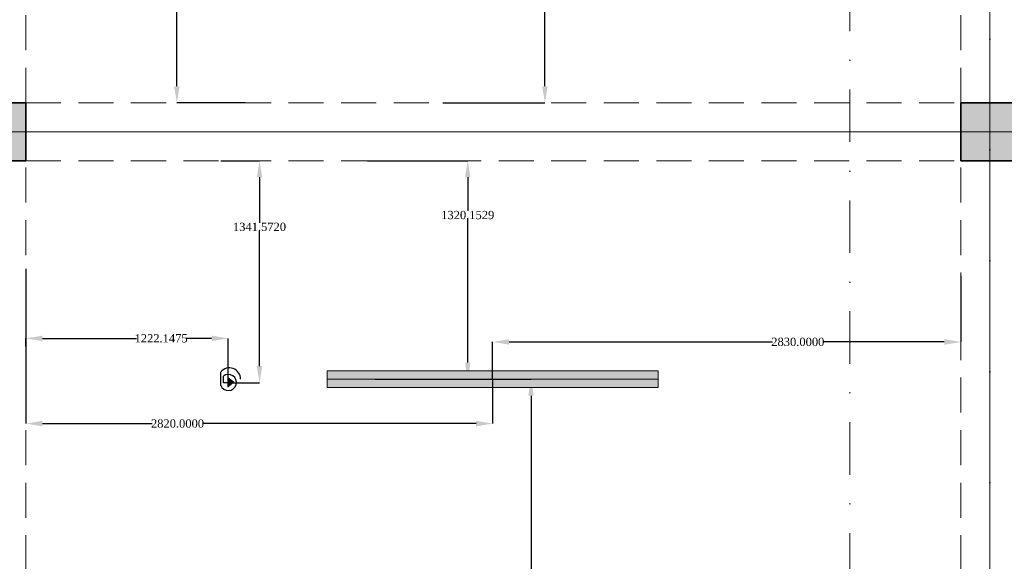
# Model space of a CAD drawing. Header units: inches. Extents: x -177438 to 34922, y -9538 to 55319.
# Tile 53 of 59: x 19906 to 25856, y 3026 to 6300. Entities that reach past the tile are written whole.
import ezdxf
from ezdxf.enums import TextEntityAlignment as Align

# ---------------------------------------------------------------- set-up
doc = ezdxf.new("R2010")
doc.units = ezdxf.units.IN
doc.header["$MEASUREMENT"] = 0
doc.linetypes.add('Dot & Dashed', pattern=[670.277762, 317.5, -176.388889, 0, -176.388874])
doc.linetypes.add('Hidden', pattern=[317.5, 211.666667, -105.833333])
for name, color, linetype in [('- ავარიული განათება', 7, 'Continuous'), ('- განათება', 7, 'Continuous'), ('Marker - Section', 7, 'Continuous'), ('Structural - Bearing', 7, 'Continuous'), ('Structural - Grid', 7, 'Continuous')]:
    doc.layers.add(name, color=color, linetype=linetype)
for name, color, linetype, lineweight, true_color in [('Marker - Section_Pen_No__108', 7, 'Continuous', 13, 0xfd8379), ('Structural - Bearing_Pen_No__102', 7, 'Continuous', 13, 0xcccccc), ('Structural - Bearing_Pen_No__161', 7, 'Continuous', 13, 0x6a6a6a), ('Structural - Bearing_Pen_No__28', 7, 'Continuous', 35, 0xa80f02), ('Structural - Bearing_Pen_No__81', 7, 'Continuous', 20, 0x6a6a6a), ('Structural - Grid_Pen_No__81', 7, 'Continuous', 20, 0x6a6a6a)]:
    doc.layers.add(name, color=color, linetype=linetype, lineweight=lineweight, true_color=true_color)
doc.layers.add('Structural - Bearing_Pen_No__20', color=1, linetype='Continuous', lineweight=0)
doc.styles.add('GENERATED_STYLE_3', font='txt')
doc.styles.get("Standard").update_dxf_attribs({"font": 'arial.ttf'})
doc.dimstyles.get("Standard").update_dxf_attribs({"dimtxt": 0.18, "dimasz": 0.18, "dimexe": 0.18, "dimexo": 0.0625, "dimgap": 0.09, "dimtad": 0, "dimtih": 1, "dimtoh": 1, "dimdec": 4, "dimzin": 0, "dimdsep": 46, "dimtxsty": 'Standard', "dimcen": 0.09, "dimadec": 0, "dimazin": 0, "dimtfac": 1, "dimtdec": 4, "dimtofl": 0, "dimtmove": 0, "dimatfit": 3, "dimfxl": 1, "dimtolj": 1, "dimtzin": 0, "dimarcsym": 0})

# ---------------------------------------------------------------- blocks, each defined once
blk = doc.blocks.new('Column_30', base_point=(-11008.8, 26663))
at = {"layer": 'Structural - Bearing_Pen_No__161', "linetype": 'Continuous', "lineweight": 0, "true_color": 0x6a6a6a}
blk.add_hatch(color=251, dxfattribs=at).paths.add_polyline_path([(-10833.8, 26488), (-10833.8, 26838), (-11183.8, 26838), (-11183.8, 26488)])
at = {"layer": 'Structural - Bearing_Pen_No__20', "color": 1, "linetype": 'Continuous', "lineweight": 0}
for p, q in [((-11008.8, 26743), (-11008.8, 26918)), ((-11088.8, 26663), (-11263.8, 26663)), ((-10928.8, 26663), (-10753.8, 26663)), ((-11008.8, 26583), (-11008.8, 26408))]:
    blk.add_line(p, q, dxfattribs=at)
blk.add_point((-11008.8, 26663), dxfattribs=at)
at = {"layer": 'Structural - Bearing_Pen_No__28', "color": 14, "linetype": 'Continuous', "lineweight": 35, "true_color": 0xa80f02, "flags": 128}
blk.add_lwpolyline([(-10833.8, 26488), (-10833.8, 26838), (-11183.8, 26838), (-11183.8, 26488)], close=True, dxfattribs=at)
blk = doc.blocks.new('Column_34', base_point=(-5008.8, 26663))
at = {"layer": 'Structural - Bearing_Pen_No__161', "linetype": 'Continuous', "lineweight": 0, "true_color": 0x6a6a6a}
blk.add_hatch(color=251, dxfattribs=at).paths.add_polyline_path([(-4833.8, 26488), (-4833.8, 26838), (-5183.8, 26838), (-5183.8, 26488)])
at = {"layer": 'Structural - Bearing_Pen_No__20', "color": 1, "linetype": 'Continuous', "lineweight": 0}
for p, q in [((-5008.8, 26743), (-5008.8, 26918)), ((-5088.8, 26663), (-5263.8, 26663)), ((-4928.8, 26663), (-4753.8, 26663)), ((-5008.8, 26583), (-5008.8, 26408))]:
    blk.add_line(p, q, dxfattribs=at)
blk.add_point((-5008.8, 26663), dxfattribs=at)
at = {"layer": 'Structural - Bearing_Pen_No__28', "color": 14, "linetype": 'Continuous', "lineweight": 35, "true_color": 0xa80f02, "flags": 128}
blk.add_lwpolyline([(-4833.8, 26488), (-4833.8, 26838), (-5183.8, 26838), (-5183.8, 26488)], close=True, dxfattribs=at)
blk = doc.blocks.new('Standard grid marker')
at = {"layer": 'Structural - Grid_Pen_No__81', "color": 251, "linetype": 'Continuous', "lineweight": 20, "true_color": 0x6a6a6a}
blk.add_line((1000, 0), (51328.1, 0), dxfattribs=at)
at = {"layer": 'Structural - Grid_Pen_No__81', "color": 251, "lineweight": 20, "true_color": 0x6a6a6a, "style": 'GENERATED_STYLE_3'}
for tag, p in [('AC_MarkerText_1_0', (-100, -144)), ('AC_MarkerText_1_1', (52428.1, -144))]:
    blk.add_attdef(tag, text='', height=100, rotation=180, dxfattribs=at).set_placement(p, align=Align.TOP_CENTER)
blk = doc.blocks.new('Standard grid marker_2')
at = {"layer": 'Structural - Grid_Pen_No__81', "color": 251, "linetype": 'Continuous', "lineweight": 20, "true_color": 0x6a6a6a}
blk.add_line((1000, 0), (27734.9, 0), dxfattribs=at)
at = {"layer": 'Structural - Grid_Pen_No__81', "color": 251, "lineweight": 20, "true_color": 0x6a6a6a, "style": 'GENERATED_STYLE_3'}
for tag, p in [('AC_MarkerText_1_0', (-1.5, -46.7)), ('AC_MarkerText_1_1', (28933.4, -46.7))]:
    blk.add_attdef(tag, text='', height=100, rotation=270, dxfattribs=at).set_placement(p, align=Align.TOP_CENTER)
blk = doc.blocks.new('Beam_2', base_point=(-5008.8, 14663))
at = {"layer": 'Structural - Bearing_Pen_No__102', "color": 254, "linetype": 'Hidden', "lineweight": 13, "true_color": 0xcccccc}
for p, q in [((-5183.8, 26838), (-5183.8, 32488)), ((-5183.8, 20838), (-5183.8, 26488))]:
    blk.add_line(p, q, dxfattribs=at)
at = {"layer": 'Structural - Bearing_Pen_No__81', "color": 251, "linetype": 'Dot & Dashed', "lineweight": 20, "true_color": 0x6a6a6a}
blk.add_line((-5008.8, 14663), (-5008.8, 39096.2), dxfattribs=at)
blk = doc.blocks.new('Beam_3', base_point=(-11008.8, 14663))
at = {"layer": 'Structural - Bearing_Pen_No__102', "color": 254, "linetype": 'Hidden', "lineweight": 13, "true_color": 0xcccccc}
for p, q in [((-10833.8, 26838), (-10833.8, 32488)), ((-10833.8, 20838), (-10833.8, 26488))]:
    blk.add_line(p, q, dxfattribs=at)
blk = doc.blocks.new('Beam_12', base_point=(-47008.8, 26663))
at = {"layer": 'Structural - Bearing_Pen_No__102', "color": 254, "linetype": 'Hidden', "lineweight": 13, "true_color": 0xcccccc}
for p, q in [((-10833.8, 26838), (-5183.8, 26838)), ((-10833.8, 26488), (-5183.8, 26488))]:
    blk.add_line(p, q, dxfattribs=at)
at = {"layer": 'Structural - Bearing_Pen_No__81', "color": 251, "linetype": 'Dot & Dashed', "lineweight": 20, "true_color": 0x6a6a6a}
blk.add_line((-47008.8, 26663), (991.2, 26663), dxfattribs=at)
blk = doc.blocks.new('Cutting Plane_1', base_point=(-5853.8, 11703.1))
at = {"layer": 'Marker - Section_Pen_No__108', "color": 11, "linetype": 'Dot & Dashed', "lineweight": 13, "true_color": 0xfd8379}
blk.add_line((-5853.8, 11853.1), (-5853.8, 40288), dxfattribs=at)
blk = doc.blocks.new('მოძრაობის დეტექტორი')
at = {"layer": '- განათება'}
h = blk.add_hatch(color=6, dxfattribs=at)
h.dxf.hatch_style = 1
h.paths.add_polyline_path([(-100, -1), (1, -123), (100, 1)])
at = {"layer": '- განათება', "color": 6}
for p, q in [((-100, -1), (100, 1)), ((-58, 165), (233, 165)), ((0, 106), (143, 106)), ((1, -123), (100, 1))]:
    blk.add_line(p, q, dxfattribs=at)
blk.add_lwpolyline([(0, 0), (0, 106)], dxfattribs=at)
for centre, radius, start, end in [((3, 0), 176, 110.3272, 37.1447), ((77, -23), 245, 270.0765, 50.2358)]:
    blk.add_arc(centre, radius, start, end, dxfattribs=at)
blk = doc.blocks.new('მოძრაობის დედექტორი')
at = {"layer": '- განათება', "color": 6}
blk.add_blockref('მოძრაობის დეტექტორი', (0, 0), dxfattribs=at)
blk = doc.blocks.new('*D894')
at = {"layer": '- განათება', "color": 0, "lineweight": -2, "transparency": 16777216}
for p, q in [((21275.3, 8633.5), (20855.8, 8633.5)), ((20856, 8533.5), (20856, 6992.6)), ((20856, 5897.3), (20856, 6941.4)), ((21269.1, 5797.3), (20855.8, 5797.3))]:
    blk.add_line(p, q, dxfattribs=at)
at = {"layer": '- განათება', "color": 0, "transparency": 16777216}
for points in [[(20839.3, 8533.5), (20872.7, 8533.5), (20856, 8633.5)], [(20839.3, 5897.3), (20872.7, 5897.3), (20856, 5797.3)]]:
    blk.add_solid(points, dxfattribs=at)
at = {"layer": 'Defpoints', "color": 0, "transparency": 16777216}
for p in [(20856, 8633.5), (21275.4, 8633.5), (21269.2, 5797.3)]:
    blk.add_point(p, dxfattribs=at)
at = {"layer": '- განათება', "color": 0, "transparency": 16777216, "insert": (20856, 6967), "char_height": 50, "attachment_point": 5}
blk.add_mtext('\\A1;{\\fSylfaen|b0|i0|c0|p18;2836.2177}', dxfattribs=at)
blk = doc.blocks.new('*D987')
at = {"layer": '- განათება', "color": 0, "lineweight": -2, "transparency": 16777216}
for p, q in [((22008.4, 5447.3), (22613.8, 5447.3)), ((22613.7, 5347.3), (22613.7, 5144.3)), ((22613.7, 4227.1), (22613.7, 5093)), ((22054.4, 4127.1), (22613.8, 4127.1))]:
    blk.add_line(p, q, dxfattribs=at)
at = {"layer": '- განათება', "color": 0, "transparency": 16777216}
for points in [[(22597, 5347.3), (22630.3, 5347.3), (22613.7, 5447.3)], [(22597, 4227.1), (22630.3, 4227.1), (22613.7, 4127.1)]]:
    blk.add_solid(points, dxfattribs=at)
at = {"layer": 'Defpoints', "color": 0, "transparency": 16777216}
for p in [(22008.4, 5447.3), (22613.7, 5447.3), (22054.4, 4127.1)]:
    blk.add_point(p, dxfattribs=at)
at = {"layer": '- განათება', "color": 0, "transparency": 16777216, "insert": (22613.7, 5118.6), "char_height": 50, "attachment_point": 5}
blk.add_mtext('\\A1;{\\fSylfaen|b0|i0|c0|p18;1320.1529}', dxfattribs=at)
blk = doc.blocks.new('*D988')
at = {"layer": '- განათება', "color": 0, "lineweight": -2, "transparency": 16777216}
for p, q in [((19943.7, 4792.9), (19943.7, 3858.3)), ((22763.7, 4127.1), (22763.7, 3858.3)), ((20043.7, 3858.5), (20707.6, 3858.5)), ((22663.7, 3858.5), (21012.1, 3858.5))]:
    blk.add_line(p, q, dxfattribs=at)
at = {"layer": '- განათება', "color": 0, "transparency": 16777216}
for points in [[(20043.7, 3875.2), (20043.7, 3841.8), (19943.7, 3858.5)], [(22663.7, 3875.2), (22663.7, 3841.8), (22763.7, 3858.5)]]:
    blk.add_solid(points, dxfattribs=at)
at = {"layer": 'Defpoints', "color": 0, "transparency": 16777216}
for p in [(19943.7, 4793), (22763.7, 4127.1), (19943.7, 3858.5)]:
    blk.add_point(p, dxfattribs=at)
at = {"layer": '- განათება', "color": 0, "transparency": 16777216, "insert": (20859.9, 3858.5), "char_height": 50, "attachment_point": 5}
blk.add_mtext('\\A1;{\\fSylfaen|b0|i0|c0|p18;2820.0000}', dxfattribs=at)
blk = doc.blocks.new('*D989')
at = {"layer": '- განათება', "color": 0, "lineweight": -2, "transparency": 16777216}
for p, q in [((25593.7, 4752.4), (25593.7, 4351.8)), ((22763.7, 4127.2), (22763.7, 4352.2)), ((22863.7, 4352), (24456.2, 4352)), ((25493.7, 4352), (24760.8, 4352))]:
    blk.add_line(p, q, dxfattribs=at)
at = {"layer": '- განათება', "color": 0, "transparency": 16777216}
for points in [[(22863.7, 4368.7), (22863.7, 4335.3), (22763.7, 4352)], [(25493.7, 4368.7), (25493.7, 4335.3), (25593.7, 4352)]]:
    blk.add_solid(points, dxfattribs=at)
at = {"layer": 'Defpoints', "color": 0, "transparency": 16777216}
for p in [(25593.7, 4752.5), (22763.7, 4352), (22763.7, 4127.1)]:
    blk.add_point(p, dxfattribs=at)
at = {"layer": '- განათება', "color": 0, "transparency": 16777216, "insert": (24608.5, 4352), "char_height": 50, "attachment_point": 5}
blk.add_mtext('\\A1;{\\fSylfaen|b0|i0|c0|p18;2830.0000}', dxfattribs=at)
blk = doc.blocks.new('*D990')
at = {"layer": '- განათება', "color": 0, "lineweight": -2, "transparency": 16777216}
for p, q in [((22613.7, 4127.1), (22996.5, 4127.1)), ((22996.4, 4027.1), (22996.4, 2612)), ((22996.4, 1224.8), (22996.4, 2560.6)), ((22585.4, 1124.8), (22996.5, 1124.8))]:
    blk.add_line(p, q, dxfattribs=at)
at = {"layer": '- განათება', "color": 0, "transparency": 16777216}
for points in [[(22979.7, 4027.1), (23013, 4027.1), (22996.4, 4127.1)], [(22979.7, 1224.8), (23013, 1224.8), (22996.4, 1124.8)]]:
    blk.add_solid(points, dxfattribs=at)
at = {"layer": 'Defpoints', "color": 0, "transparency": 16777216}
for p in [(22613.7, 4127.1), (22996.4, 4127.1), (22585.4, 1124.8)]:
    blk.add_point(p, dxfattribs=at)
at = {"layer": '- განათება', "color": 0, "transparency": 16777216, "insert": (22996.4, 2586.3), "char_height": 50, "attachment_point": 5}
blk.add_mtext('\\A1;{\\fSylfaen|b0|i0|c0|p18;3002.2963}', dxfattribs=at)
blk = doc.blocks.new('*D1042')
at = {"layer": '- განათება', "color": 0, "lineweight": -2, "transparency": 16777216}
for p, q in [((19943.7, 4325.7), (19943.7, 4373.8)), ((20043.7, 4373.6), (20612.2, 4373.6)), ((21065.9, 4373.6), (20909.2, 4373.6)), ((21165.9, 4105.8), (21165.9, 4373.8))]:
    blk.add_line(p, q, dxfattribs=at)
at = {"layer": '- განათება', "color": 0, "transparency": 16777216}
for points in [[(20043.7, 4390.2), (20043.7, 4356.9), (19943.7, 4373.6)], [(21065.9, 4390.2), (21065.9, 4356.9), (21165.9, 4373.6)]]:
    blk.add_solid(points, dxfattribs=at)
at = {"layer": 'Defpoints', "color": 0, "transparency": 16777216}
for p in [(21165.9, 4373.6), (19943.7, 4325.6), (21165.9, 4105.7)]:
    blk.add_point(p, dxfattribs=at)
at = {"layer": '- განათება', "color": 0, "transparency": 16777216, "insert": (20760.7, 4373.6), "char_height": 50, "attachment_point": 5}
blk.add_mtext('\\A1;{\\fSylfaen|b0|i0|c0|p18;1222.1475}', dxfattribs=at)
blk = doc.blocks.new('*D1043')
at = {"layer": '- განათება', "color": 0, "lineweight": -2, "transparency": 16777216}
for p, q in [((21120.7, 5447.3), (21355.7, 5447.3)), ((21355.5, 5347.3), (21355.5, 5072.8)), ((21355.5, 4205.7), (21355.5, 5021.6)), ((21166.7, 4105.7), (21355.7, 4105.7))]:
    blk.add_line(p, q, dxfattribs=at)
at = {"layer": '- განათება', "color": 0, "transparency": 16777216}
for points in [[(21338.8, 5347.3), (21372.2, 5347.3), (21355.5, 5447.3)], [(21338.8, 4205.7), (21372.2, 4205.7), (21355.5, 4105.7)]]:
    blk.add_solid(points, dxfattribs=at)
at = {"layer": 'Defpoints', "color": 0, "transparency": 16777216}
for p in [(21120.6, 5447.3), (21355.5, 5447.3), (21166.6, 4105.7)]:
    blk.add_point(p, dxfattribs=at)
at = {"layer": '- განათება', "color": 0, "transparency": 16777216, "insert": (21355.5, 5047.2), "char_height": 50, "attachment_point": 5}
blk.add_mtext('\\A1;{\\fSylfaen|b0|i0|c0|p18;1341.5720}', dxfattribs=at)
blk = doc.blocks.new('*D1130')
at = {"layer": '- ავარიული განათება', "color": 0, "lineweight": -2, "transparency": 16777216}
for p, q in [((22577, 8633.2), (23080.2, 8633.2)), ((23080, 8533.2), (23080, 7186.2)), ((23080, 5897.3), (23080, 7134.8)), ((22463.5, 5797.3), (23080.2, 5797.3))]:
    blk.add_line(p, q, dxfattribs=at)
at = {"layer": '- ავარიული განათება', "color": 0, "transparency": 16777216}
for points in [[(23063.3, 8533.2), (23096.7, 8533.2), (23080, 8633.2)], [(23063.3, 5897.3), (23096.7, 5897.3), (23080, 5797.3)]]:
    blk.add_solid(points, dxfattribs=at)
at = {"layer": 'Defpoints', "color": 0, "transparency": 16777216}
for p in [(22576.9, 8633.2), (23080, 8633.2), (22463.5, 5797.3)]:
    blk.add_point(p, dxfattribs=at)
at = {"layer": '- ავარიული განათება', "color": 0, "transparency": 16777216, "insert": (23080, 7160.5), "char_height": 50, "attachment_point": 5}
blk.add_mtext('\\A1;{\\fSylfaen|b0|i0|c0|p18;2835.9511}', dxfattribs=at)

msp = doc.modelspace()

# ---------------------------------------------------------------- hatches: boundary and pattern name
at = {"layer": '- განათება', "linetype": 'Continuous', "lineweight": 0, "true_color": 0xbfbf00}
msp.add_hatch(color=52, dxfattribs=at).paths.add_polyline_path([(21763.71602, 4077.13108), (21763.71602, 4177.13108), (23763.71602, 4177.13108), (23763.71602, 4077.13108)])

# ---------------------------------------------------------------- linework, layer by layer
at = {"layer": '- განათება', "color": 7, "linetype": 'Continuous', "lineweight": 13}
msp.add_line((21763.71602, 4127.13108), (23763.71602, 4127.13108), dxfattribs=at)
at = {"layer": '- განათება', "color": 8, "linetype": 'Continuous', "lineweight": 15, "flags": 128}
msp.add_lwpolyline([(21763.71602, 4077.13108), (21763.71602, 4177.13108), (23763.71602, 4177.13108), (23763.71602, 4077.13108)], close=True, dxfattribs=at)

# ---------------------------------------------------------------- block references
at = {"layer": '- განათება', "color": 6, "xscale": 0.2773570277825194, "yscale": 0.2773570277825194, "zscale": 0.2773570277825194, "rotation": 90}
msp.add_blockref('მოძრაობის დედექტორი', (21166.62918, 4105.71197), dxfattribs=at)
at = {"layer": 'Structural - Bearing', "color": 254, "lineweight": 13, "true_color": 0xcccccc}
for name, p in [('Beam_3', (19768.71602, -6377.71606)), ('Beam_2', (25768.71602, -6377.71606)), ('Beam_12', (-16231.28398, 5622.28394))]:
    msp.add_blockref(name, p, dxfattribs=at)
at = {"layer": 'Structural - Bearing', "color": 14, "lineweight": 35, "true_color": 0xa80f02}
for name, p in [('Column_30', (19768.71602, 5622.28394)), ('Column_34', (25768.71602, 5622.28394))]:
    msp.add_blockref(name, p, dxfattribs=at)
at = {"layer": 'Structural - Grid', "color": 8, "linetype": 'Continuous', "lineweight": 15, "zscale": 1000}
for name, p, rotation in [('Standard grid marker_2', (25768.71602, -9337.64184), 90), ('Standard grid marker', (34721.7883, 5622.28394), 180)]:
    msp.add_blockref(name, p, dxfattribs=dict(at, rotation=rotation))

# ---------------------------------------------------------------- dimensions: what is measured, and where the dimension line sits
at = {"layer": '- ავარიული განათება', "color": 1}
dim = msp.add_linear_dim(base=(23080, 8633.23507), p1=(22463.46784, 5797.28394), p2=(22576.93492, 8633.23507), angle=90, text='{\\fSylfaen|b0|i0|c0|p18;<>}', dimstyle='Standard', override={"dimtxt": 50, "dimasz": 100}, dxfattribs=at)
dim.commit()
dim.dimension.update_dxf_attribs({"geometry": '*D1130', "text_midpoint": (23080, 7160.5), "dimtype": 160})
at = {"layer": '- განათება', "color": 1}
for base, p1, p2, angle, picture, middle in [((20856, 8633.50161), (21269.18539, 5797.28394), (21275.3865, 8633.50161), 90, '*D894', (20856, 6967)), ((21355.5, 5447.28394), (21166.62918, 4105.71197), (21120.62918, 5447.28394), 90, '*D1043', (21355.5, 5047.21035)), ((22613.65629, 5447.28394), (22054.35741, 4127.13108), (22008.35741, 5447.28394), 90, '*D987', (22613.65629, 5118.62946)), ((19943.71602, 3858.5), (22763.71602, 4127.13108), (19943.71602, 4793), 180, '*D988', (20859.85741, 3858.5)), ((22996.3557967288, 4127.1310763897), (22585.3574099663, 1124.8347293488), (22613.6562939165, 4127.1310763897), 90, '*D990', (22996.3557967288, 2586.3321924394))]:
    dim = msp.add_linear_dim(base=base, p1=p1, p2=p2, angle=angle, text='{\\fSylfaen|b0|i0|c0|p18;<>}', dimstyle='Standard', override={"dimtxt": 50, "dimasz": 100}, dxfattribs=at)
    dim.commit()
    dim.dimension.update_dxf_attribs({"geometry": picture, "text_midpoint": middle, "dimtype": 160})
dim = msp.add_linear_dim(base=(21165.86355, 4373.58276), p1=(19943.71602, 4325.62875), p2=(21165.86355, 4105.69754), text='{\\fSylfaen|b0|i0|c0|p18;<>}', dimstyle='Standard', override={"dimtxt": 50, "dimasz": 100}, dxfattribs=at)
dim.commit()
dim.dimension.update_dxf_attribs({"geometry": '*D1042', "text_midpoint": (20760.71602, 4373.58276), "dimtype": 160})

# ---------------------------------------------------------------- next in the draw order: block references
at = {"layer": 'Marker - Section', "color": 11, "lineweight": 13, "true_color": 0xfd8379}
msp.add_blockref('Cutting Plane_1', (24923.72235, -9337.64184), dxfattribs=at)

# ---------------------------------------------------------------- next in the draw order: dimensions: what is measured, and where the dimension line sits
at = {"layer": '- განათება', "color": 1}
dim = msp.add_linear_dim(base=(22763.71602, 4352), p1=(25593.71602, 4752.5), p2=(22763.71602, 4127.13108), angle=180, text='{\\fSylfaen|b0|i0|c0|p18;<>}', dimstyle='Standard', override={"dimtxt": 50, "dimasz": 100}, dxfattribs=at)
dim.commit()
dim.dimension.update_dxf_attribs({"geometry": '*D989', "text_midpoint": (24608.5, 4352), "dimtype": 160})

doc.saveas('drawing.dxf')
